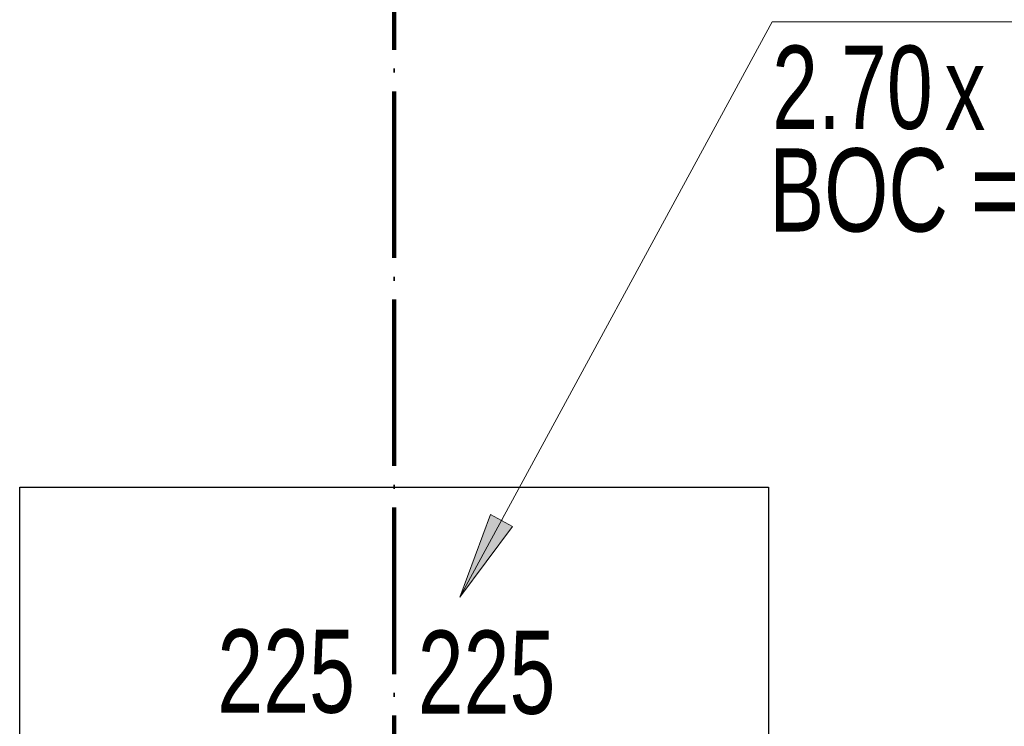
# Model space of a CAD drawing. Header units: millimetres. Extents: x 0 to 60000, y 0 to 29700.
# Tile 44 of 86: x 29268 to 31635, y 8150 to 9848. Entities that reach past the tile are written whole.
import ezdxf

# ---------------------------------------------------------------- set-up
doc = ezdxf.new("R2010")
doc.units = ezdxf.units.MM
doc.linetypes.add('STRICHPUNKT2_S11', pattern=[500, 400, -50, 0, -50])
doc.linetypes.add('STRICHPUNKT2_S5', pattern=[1100, 800, -100, 100, -100])
for name, color, linetype, lineweight in [('Ogólne', 7, 'Continuous', 25), ('Osie', 30, 'STRICHPUNKT2_S5', 18), ('Standard', 7, 'Continuous', 25)]:
    doc.layers.add(name, color=color, linetype=linetype, lineweight=lineweight)
doc.styles.add('ARIAL', font='ARIAL.TTF')

msp = doc.modelspace()

# ---------------------------------------------------------------- hatches: boundary and pattern name
at = {"layer": 'Standard', "linetype": 'Continuous', "lineweight": 13, "transparency": 33554687}
msp.add_hatch(color=4, dxfattribs=at).paths.add_polyline_path([(30399.8, 8659), (30326, 8460.2), (30452.5, 8630.4)])

# ---------------------------------------------------------------- linework, layer by layer
at = {"layer": 'Osie', "color": 1, "linetype": 'STRICHPUNKT2_S11', "lineweight": 140, "transparency": 33554687}
msp.add_line((30168, 4274.8), (30168, 25274.8), dxfattribs=at)
at = {"layer": 'Standard', "color": 3, "linetype": 'Continuous', "lineweight": 25, "transparency": 33554687}
for p, q in [((29268, 7374.8), (29268, 8724.8)), ((29268, 8724.8), (31068, 8724.8)), ((31068, 8724.8), (31068, 7374.8))]:
    msp.add_line(p, q, dxfattribs=at)
at = {"layer": 'Standard', "color": 4, "linetype": 'Continuous', "lineweight": 13, "transparency": 33554687}
for p, q in [((30399.8, 8659), (30326, 8460.2)), ((30452.5, 8630.4), (30399.8, 8659)), ((30426.2, 8644.7), (30433.3, 8657.9)), ((30326, 8460.2), (30452.5, 8630.4)), ((30326, 8460.2), (30326, 8460.2)), ((30326, 8460.2), (30326, 8460.2)), ((30326, 8460.2), (30326, 8460.2))]:
    msp.add_line(p, q, dxfattribs=at)
msp.add_lwpolyline([(32969.8, 9843), (31076.5, 9843), (30326, 8460.2)], dxfattribs=at)

# ---------------------------------------------------------------- texts
at = {"layer": 'Ogólne', "color": 3, "linetype": 'Continuous', "lineweight": 25, "transparency": 33554687, "char_height": 200, "width": 403.894, "attachment_point": 7, "style": 'ARIAL'}
for insert in [(29743, 8179.7), (30224.7, 8177.1)]:
    msp.add_mtext('\\W0.71;225', dxfattribs=dict(at, insert=insert))
at = {"layer": 'Standard', "color": 3, "linetype": 'Continuous', "lineweight": 18, "transparency": 33554687, "char_height": 200, "attachment_point": 7, "style": 'ARIAL'}
for s, insert, width in [('\\W0.71;2.70', (31076.5, 9583), 459.369), ('\\W0.70;x', (31491.1, 9583), 169.867)]:
    msp.add_mtext(s, dxfattribs=dict(at, insert=insert, width=width))
at = {"layer": 'Standard', "color": 3, "linetype": 'Continuous', "lineweight": 25, "transparency": 33554687, "insert": (31069.3, 9336.2), "char_height": 200, "width": 675.767, "attachment_point": 7, "style": 'ARIAL'}
msp.add_mtext('\\W0.71;BOC =', dxfattribs=at)

doc.saveas('drawing.dxf')
